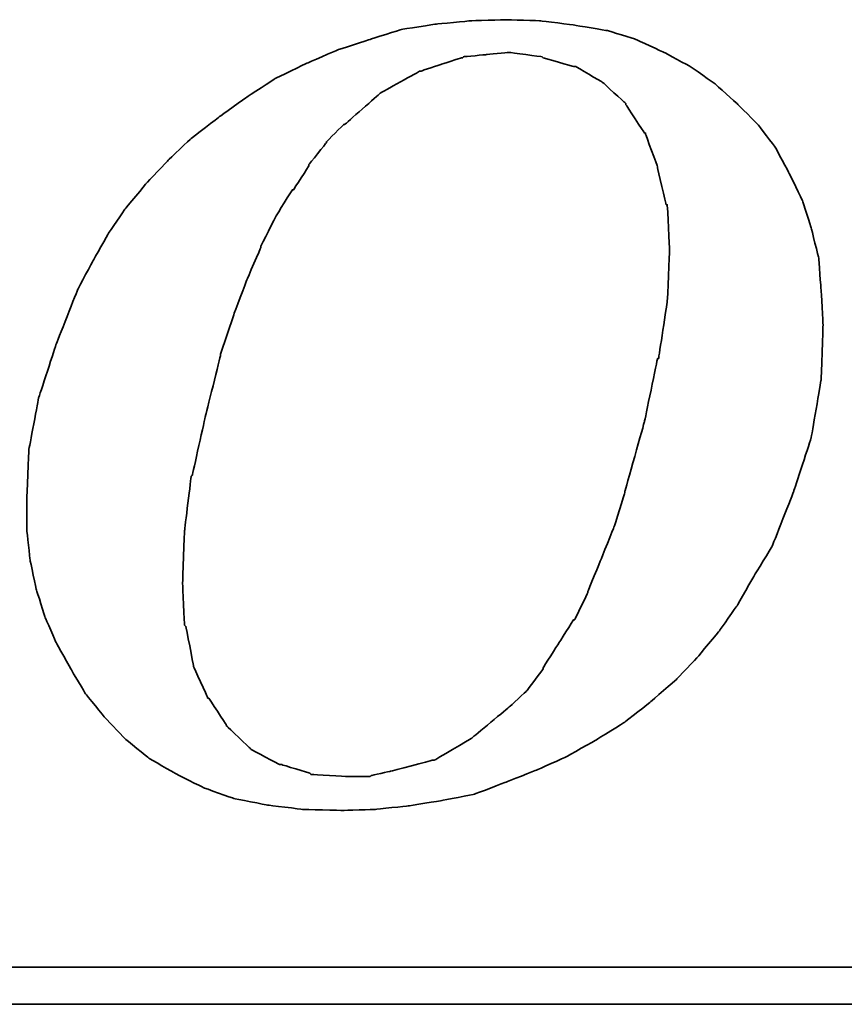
# Model space of a CAD drawing. Header units: millimetres. Extents: x 153 to 532, y -15 to 104.
# Tile 43 of 50: x 421.98 to 424.82, y 22.88 to 26.27. Entities that reach past the tile are written whole.
import ezdxf

# ---------------------------------------------------------------- set-up
doc = ezdxf.new("R2010")
doc.units = ezdxf.units.MM
doc.header["$LTSCALE"] = 0.1
doc.layers.add('DIM', color=4, linetype='CONTINUOUS')
doc.layers.add('layer 1', color=7, linetype='CONTINUOUS')

# ---------------------------------------------------------------- blocks, each defined once
blk = doc.blocks.new('TBI MOTION logo(完整正式版)')
at = {"layer": 'layer 1', "color": 22, "lineweight": 35}
for points, knots in [([(35.79625, -6.98375), (35.79625, -6.98375), (36.23125, -7.43875), (36.23125, -7.43875), (36.23125, -7.43875), (36.23125, -7.43875), (36.75625, -7.87125), (36.75625, -7.87125), (36.75625, -7.87125), (36.75625, -7.87125), (37.33125, -8.20375), (37.33125, -8.20375), (37.33125, -8.20375), (37.33125, -8.20375), (37.95625, -8.51875), (37.95625, -8.51875), (37.95625, -8.51875), (37.95625, -8.51875), (38.62625, -8.75875), (38.62625, -8.75875), (38.62625, -8.75875), (38.62625, -8.75875), (39.37125, -8.90375), (39.37125, -8.90375), (39.37125, -8.90375), (39.37125, -8.90375), (40.14125, -8.99875), (40.14125, -8.99875), (40.14125, -8.99875), (40.14125, -8.99875), (41.02625, -9.02375), (41.02625, -9.02375), (41.02625, -9.02375), (41.02625, -9.02375), (41.74625, -8.99875), (41.74625, -8.99875), (41.74625, -8.99875), (41.74625, -8.99875), (42.46625, -8.92375), (42.46625, -8.92375), (42.46625, -8.92375), (42.46625, -8.92375), (43.21125, -8.80625), (43.21125, -8.80625), (43.21125, -8.80625), (43.21125, -8.80625), (43.93125, -8.66375), (43.93125, -8.66375), (43.93125, -8.66375), (43.93125, -8.66375), (44.62625, -8.39875), (44.62625, -8.39875), (44.62625, -8.39875), (44.62625, -8.39875), (45.29625, -8.13375), (45.29625, -8.13375), (45.29625, -8.13375), (45.29625, -8.13375), (45.94625, -7.84375), (45.94625, -7.84375), (45.94625, -7.84375), (45.94625, -7.84375), (46.61625, -7.46375), (46.61625, -7.46375), (46.61625, -7.46375), (46.61625, -7.46375), (47.24125, -7.07875), (47.24125, -7.07875), (47.24125, -7.07875), (47.24125, -7.07875), (47.81625, -6.62375), (47.81625, -6.62375), (47.81625, -6.62375), (47.81625, -6.62375), (48.36875, -6.14375), (48.36875, -6.14375), (48.36875, -6.14375), (48.36875, -6.14375), (48.84625, -5.64125), (48.84625, -5.64125), (48.84625, -5.64125), (48.84625, -5.64125), (49.32625, -5.06375), (49.32625, -5.06375), (49.32625, -5.06375), (49.32625, -5.06375), (49.71125, -4.51374), (49.71125, -4.51374), (49.71125, -4.51374), (49.71125, -4.51374), (50.09625, -3.83874), (50.09625, -3.83874), (50.09625, -3.83874), (50.09625, -3.83874), (50.48125, -3.21374), (50.48125, -3.21374), (50.48125, -3.21374), (50.48125, -3.21374), (50.96125, -1.99125), (50.96125, -1.99125), (50.96125, -1.99125), (50.96125, -1.99125), (51.34375, -0.81875), (51.34375, -0.81875), (51.34375, -0.81875), (51.34375, -0.81875), (51.56125, 0.45624), (51.56125, 0.45624), (51.56125, 0.45624), (51.56125, 0.45624), (51.60625, 1.67624), (51.60625, 1.67624), (51.60625, 1.67624), (51.60625, 1.67624), (51.56125, 2.44625), (51.56125, 2.44625), (51.56125, 2.44625), (51.56125, 2.44625), (51.51125, 3.14125), (51.51125, 3.14125), (51.51125, 3.14125), (51.51125, 3.14125), (51.34375, 3.81125), (51.34375, 3.81125), (51.34375, 3.81125), (51.34375, 3.81125), (51.15125, 4.41125), (51.15125, 4.41125), (51.15125, 4.41125), (51.15125, 4.41125), (50.86125, 5.01125), (50.86125, 5.01125), (50.86125, 5.01125), (50.86125, 5.01125), (50.55125, 5.58875), (50.55125, 5.58875), (50.55125, 5.58875), (50.55125, 5.58875), (50.16625, 6.09125), (50.16625, 6.09125), (50.16625, 6.09125), (50.16625, 6.09125), (49.71125, 6.54875), (49.71125, 6.54875), (49.71125, 6.54875), (49.71125, 6.54875), (49.23125, 6.98125), (49.23125, 6.98125), (49.23125, 6.98125), (49.23125, 6.98125), (48.67875, 7.36625), (48.67875, 7.36625), (48.67875, 7.36625), (48.67875, 7.36625), (48.10375, 7.67625), (48.10375, 7.67625), (48.10375, 7.67625), (48.10375, 7.67625), (47.48125, 7.96375), (47.48125, 7.96375), (47.48125, 7.96375), (47.48125, 7.96375), (46.85625, 8.15625), (46.85625, 8.15625), (46.85625, 8.15625), (46.85625, 8.15625), (46.13625, 8.27624), (46.13625, 8.27624), (46.13625, 8.27624), (46.13625, 8.27624), (45.39125, 8.37125), (45.39125, 8.37125), (45.39125, 8.37125), (45.39125, 8.37125), (44.62625, 8.39624), (44.62625, 8.39624), (44.62625, 8.39624), (44.62625, 8.39624), (43.83625, 8.37125), (43.83625, 8.37125), (43.83625, 8.37125), (43.83625, 8.37125), (43.09125, 8.30125), (43.09125, 8.30125), (43.09125, 8.30125), (43.09125, 8.30125), (42.32125, 8.18125), (42.32125, 8.18125), (42.32125, 8.18125), (42.32125, 8.18125), (41.62875, 7.96375), (41.62875, 7.96375), (41.62875, 7.96375), (41.62875, 7.96375), (40.90625, 7.72625), (40.90625, 7.72625), (40.90625, 7.72625), (40.90625, 7.72625), (40.23624, 7.43625), (40.23624, 7.43625), (40.23624, 7.43625), (40.23624, 7.43625), (39.54124, 7.10125), (39.54124, 7.10125), (39.54124, 7.10125), (39.54124, 7.10125), (38.91625, 6.69125), (38.91625, 6.69125), (38.91625, 6.69125), (38.91625, 6.69125), (38.31625, 6.26125), (38.31625, 6.26125), (38.31625, 6.26125), (38.31625, 6.26125), (37.69125, 5.78125), (37.69125, 5.78125), (37.69125, 5.78125), (37.69125, 5.78125), (37.18625, 5.30125), (37.18625, 5.30125), (37.18625, 5.30125), (37.18625, 5.30125), (36.70625, 4.79624), (36.70625, 4.79624), (36.70625, 4.79624), (36.70625, 4.79624), (36.23125, 4.22125), (36.23125, 4.22125), (36.23125, 4.22125), (36.23125, 4.22125), (35.87124, 3.69375), (35.87124, 3.69375), (35.87124, 3.69375), (35.87124, 3.69375), (35.53125, 3.09125), (35.53125, 3.09125), (35.53125, 3.09125), (35.53125, 3.09125), (35.19875, 2.47125), (35.19875, 2.47125), (35.19875, 2.47125), (35.19875, 2.47125), (34.71625, 1.24625), (34.71625, 1.24625), (34.71625, 1.24625), (34.71625, 1.24625), (34.33125, 0.06874), (34.33125, 0.06874), (34.33125, 0.06874), (34.33125, 0.06874), (34.11625, -1.07875), (34.11625, -1.07875), (34.11625, -1.07875), (34.11625, -1.07875), (34.07125, -2.15875), (34.07125, -2.15875), (34.07125, -2.15875), (34.07125, -2.15875), (34.07125, -2.85375), (34.07125, -2.85375), (34.07125, -2.85375), (34.07125, -2.85375), (34.14125, -3.50375), (34.14125, -3.50375), (34.14125, -3.50375), (34.14125, -3.50375), (34.28625, -4.17375), (34.28625, -4.17375), (34.28625, -4.17375), (34.28625, -4.17375), (34.47625, -4.77624), (34.47625, -4.77624), (34.47625, -4.77624), (34.47625, -4.77624), (34.71625, -5.32625), (34.71625, -5.32625), (34.71625, -5.32625), (34.71625, -5.32625), (35.05375, -5.92875), (35.05375, -5.92875), (35.05375, -5.92875), (35.05375, -5.92875), (35.36375, -6.45375), (35.36375, -6.45375), (35.36375, -6.45375), (35.36375, -6.45375), (35.79625, -6.98375), (35.79625, -6.98375)], [0, 0, 0, 0, 0.01388889, 0.01388889, 0.01388889, 0.0138889, 0.02777778, 0.02777778, 0.02777778, 0.02777779, 0.04166667, 0.04166667, 0.04166667, 0.04166668, 0.05555556, 0.05555556, 0.05555556, 0.05555557, 0.06944444, 0.06944444, 0.06944444, 0.06944445, 0.08333333, 0.08333333, 0.08333333, 0.08333334, 0.09722222, 0.09722222, 0.09722222, 0.09722223, 0.11111111, 0.11111111, 0.11111111, 0.11111112, 0.125, 0.125, 0.125, 0.12500001, 0.13888889, 0.13888889, 0.13888889, 0.1388889, 0.15277778, 0.15277778, 0.15277778, 0.15277779, 0.16666667, 0.16666667, 0.16666667, 0.16666668, 0.18055556, 0.18055556, 0.18055556, 0.18055557, 0.19444444, 0.19444444, 0.19444444, 0.19444445, 0.20833333, 0.20833333, 0.20833333, 0.20833334, 0.22222222, 0.22222222, 0.22222222, 0.22222223, 0.23611111, 0.23611111, 0.23611111, 0.23611112, 0.25, 0.25, 0.25, 0.25000001, 0.26388889, 0.26388889, 0.26388889, 0.2638889, 0.27777778, 0.27777778, 0.27777778, 0.27777779, 0.29166667, 0.29166667, 0.29166667, 0.29166668, 0.30555556, 0.30555556, 0.30555556, 0.30555557, 0.31944444, 0.31944444, 0.31944444, 0.31944445, 0.33333333, 0.33333333, 0.33333333, 0.33333334, 0.34722222, 0.34722222, 0.34722222, 0.34722223, 0.36111111, 0.36111111, 0.36111111, 0.36111112, 0.375, 0.375, 0.375, 0.37500001, 0.38888889, 0.38888889, 0.38888889, 0.3888889, 0.40277778, 0.40277778, 0.40277778, 0.40277779, 0.41666667, 0.41666667, 0.41666667, 0.41666668, 0.43055556, 0.43055556, 0.43055556, 0.43055557, 0.44444444, 0.44444444, 0.44444444, 0.44444445, 0.45833333, 0.45833333, 0.45833333, 0.45833334, 0.47222222, 0.47222222, 0.47222222, 0.47222223, 0.48611111, 0.48611111, 0.48611111, 0.48611112, 0.5, 0.5, 0.5, 0.50000001, 0.51388889, 0.51388889, 0.51388889, 0.5138889, 0.52777778, 0.52777778, 0.52777778, 0.52777779, 0.54166667, 0.54166667, 0.54166667, 0.54166668, 0.55555556, 0.55555556, 0.55555556, 0.55555557, 0.56944444, 0.56944444, 0.56944444, 0.56944445, 0.58333333, 0.58333333, 0.58333333, 0.58333334, 0.59722222, 0.59722222, 0.59722222, 0.59722223, 0.61111111, 0.61111111, 0.61111111, 0.61111112, 0.625, 0.625, 0.625, 0.62500001, 0.63888889, 0.63888889, 0.63888889, 0.6388889, 0.65277778, 0.65277778, 0.65277778, 0.65277779, 0.66666667, 0.66666667, 0.66666667, 0.66666668, 0.68055556, 0.68055556, 0.68055556, 0.68055557, 0.69444444, 0.69444444, 0.69444444, 0.69444445, 0.70833333, 0.70833333, 0.70833333, 0.70833334, 0.72222222, 0.72222222, 0.72222222, 0.72222223, 0.73611111, 0.73611111, 0.73611111, 0.73611112, 0.75, 0.75, 0.75, 0.75000001, 0.76388889, 0.76388889, 0.76388889, 0.7638889, 0.77777778, 0.77777778, 0.77777778, 0.77777779, 0.79166667, 0.79166667, 0.79166667, 0.79166668, 0.80555556, 0.80555556, 0.80555556, 0.80555557, 0.81944444, 0.81944444, 0.81944444, 0.81944445, 0.83333333, 0.83333333, 0.83333333, 0.83333334, 0.84722222, 0.84722222, 0.84722222, 0.84722223, 0.86111111, 0.86111111, 0.86111111, 0.86111112, 0.875, 0.875, 0.875, 0.87500001, 0.88888889, 0.88888889, 0.88888889, 0.8888889, 0.90277778, 0.90277778, 0.90277778, 0.90277779, 0.91666667, 0.91666667, 0.91666667, 0.91666668, 0.93055556, 0.93055556, 0.93055556, 0.93055557, 0.94444444, 0.94444444, 0.94444444, 0.94444445, 0.95833333, 0.95833333, 0.95833333, 0.95833334, 0.97222222, 0.97222222, 0.97222222, 0.97222223, 0.98611111, 0.98611111, 0.98611111, 0.98611112, 1, 1, 1, 1]), ([(38.33875, 1.03124), (38.33875, 1.03124), (38.62625, 1.89625), (38.62625, 1.89625), (38.62625, 1.89625), (38.62625, 1.89625), (38.91625, 2.66375), (38.91625, 2.66375), (38.91625, 2.66375), (38.91625, 2.66375), (39.22625, 3.38125), (39.22625, 3.38125), (39.22625, 3.38125), (39.22625, 3.38125), (39.22625, 3.40624), (39.22625, 3.40624), (39.22625, 3.40624), (39.22625, 3.40624), (39.56124, 4.07624), (39.56124, 4.07624), (39.56124, 4.07624), (39.56124, 4.07624), (39.92125, 4.65125), (39.92125, 4.65125), (39.92125, 4.65125), (39.92125, 4.65125), (39.94625, 4.65125), (39.94625, 4.65125), (39.94625, 4.65125), (39.94625, 4.65125), (40.28125, 5.17875), (40.28125, 5.17875), (40.28125, 5.17875), (40.28125, 5.17875), (40.28125, 5.20375), (40.28125, 5.20375), (40.28125, 5.20375), (40.28125, 5.20375), (40.66875, 5.68625), (40.66875, 5.68625), (40.66875, 5.68625), (40.66875, 5.68625), (40.66875, 5.70625), (40.66875, 5.70625), (40.66875, 5.70625), (40.66875, 5.70625), (41.05124, 6.09125), (41.05124, 6.09125), (41.05124, 6.09125), (41.05124, 6.09125), (41.07625, 6.09125), (41.07625, 6.09125), (41.07625, 6.09125), (41.07625, 6.09125), (41.84125, 6.76625), (41.84125, 6.76625), (41.84125, 6.76625), (41.84125, 6.76625), (41.86625, 6.78625), (41.86625, 6.78625), (41.86625, 6.78625), (41.86625, 6.78625), (42.73125, 7.26624), (42.73125, 7.26624), (42.73125, 7.26624), (42.73125, 7.26624), (42.75625, 7.26624), (42.75625, 7.26624), (42.75625, 7.26624), (42.75625, 7.26624), (43.18625, 7.41125), (43.18625, 7.41125), (43.18625, 7.41125), (43.18625, 7.41125), (43.64125, 7.55625), (43.64125, 7.55625), (43.64125, 7.55625), (43.64125, 7.55625), (43.66625, 7.55625), (43.66625, 7.55625), (43.66625, 7.55625), (43.66625, 7.55625), (43.69125, 7.58124), (43.69125, 7.58124), (43.69125, 7.58124), (43.69125, 7.58124), (44.19125, 7.62625), (44.19125, 7.62625), (44.19125, 7.62625), (44.19125, 7.62625), (44.67125, 7.67625), (44.67125, 7.67625), (44.67125, 7.67625), (44.67125, 7.67625), (44.69625, 7.67625), (44.69625, 7.67625), (44.69625, 7.67625), (44.69625, 7.67625), (45.41875, 7.58124), (45.41875, 7.58124), (45.41875, 7.58124), (45.41875, 7.58124), (45.44125, 7.55625), (45.44125, 7.55625), (45.44125, 7.55625), (45.44125, 7.55625), (46.11125, 7.36625), (46.11125, 7.36625), (46.11125, 7.36625), (46.11125, 7.36625), (46.13625, 7.36625), (46.13625, 7.36625), (46.13625, 7.36625), (46.13625, 7.36625), (46.15875, 7.36625), (46.15875, 7.36625), (46.15875, 7.36625), (46.15875, 7.36625), (46.73625, 7.02624), (46.73625, 7.02624), (46.73625, 7.02624), (46.73625, 7.02624), (46.76125, 7.00624), (46.76125, 7.00624), (46.76125, 7.00624), (46.76125, 7.00624), (47.24125, 6.57124), (47.24125, 6.57124), (47.24125, 6.57124), (47.24125, 6.57124), (47.26625, 6.54875), (47.26625, 6.54875), (47.26625, 6.54875), (47.26625, 6.54875), (47.26625, 6.52375), (47.26625, 6.52375), (47.26625, 6.52375), (47.26625, 6.52375), (47.67375, 5.89875), (47.67375, 5.89875), (47.67375, 5.89875), (47.67375, 5.89875), (47.69625, 5.89875), (47.69625, 5.89875), (47.69625, 5.89875), (47.69625, 5.89875), (47.69625, 5.87625), (47.69625, 5.87625), (47.69625, 5.87625), (47.69625, 5.87625), (47.96125, 5.15625), (47.96125, 5.15625), (47.96125, 5.15625), (47.96125, 5.15625), (47.96125, 5.13125), (47.96125, 5.13125), (47.96125, 5.13125), (47.96125, 5.13125), (48.15125, 4.31875), (48.15125, 4.31875), (48.15125, 4.31875), (48.15125, 4.31875), (48.17625, 4.31875), (48.17625, 4.31875), (48.17625, 4.31875), (48.17625, 4.31875), (48.17625, 4.29125), (48.17625, 4.29125), (48.17625, 4.29125), (48.17625, 4.29125), (48.22625, 3.33125), (48.22625, 3.33125), (48.22625, 3.33125), (48.22625, 3.33125), (48.22625, 3.30875), (48.22625, 3.30875), (48.22625, 3.30875), (48.22625, 3.30875), (48.17625, 2.20624), (48.17625, 2.20624), (48.17625, 2.20624), (48.17625, 2.20624), (48.17625, 2.18124), (48.17625, 2.18124), (48.17625, 2.18124), (48.17625, 2.18124), (47.98375, 0.93624), (47.98375, 0.93624), (47.98375, 0.93624), (47.98375, 0.93624), (47.96125, 0.93624), (47.96125, 0.93624), (47.96125, 0.93624), (47.96125, 0.93624), (47.67375, -0.45874), (47.67375, -0.45874), (47.67375, -0.45874), (47.67375, -0.45874), (47.24125, -1.99125), (47.24125, -1.99125), (47.24125, -1.99125), (47.24125, -1.99125), (47.24125, -2.01874), (47.24125, -2.01874), (47.24125, -2.01874), (47.24125, -2.01874), (47.00125, -2.78375), (47.00125, -2.78375), (47.00125, -2.78375), (47.00125, -2.78375), (46.71125, -3.50375), (46.71125, -3.50375), (46.71125, -3.50375), (46.71125, -3.50375), (46.42625, -4.19875), (46.42625, -4.19875), (46.42625, -4.19875), (46.42625, -4.19875), (46.42625, -4.22375), (46.42625, -4.22375), (46.42625, -4.22375), (46.42625, -4.22375), (46.13625, -4.82374), (46.13625, -4.82374), (46.13625, -4.82374), (46.13625, -4.82374), (46.11125, -4.82374), (46.11125, -4.82374), (46.11125, -4.82374), (46.11125, -4.82374), (45.77625, -5.35125), (45.77625, -5.35125), (45.77625, -5.35125), (45.77625, -5.35125), (45.44125, -5.87875), (45.44125, -5.87875), (45.44125, -5.87875), (45.44125, -5.87875), (45.44125, -5.90375), (45.44125, -5.90375), (45.44125, -5.90375), (45.44125, -5.90375), (45.10625, -6.35875), (45.10625, -6.35875), (45.10625, -6.35875), (45.10625, -6.35875), (45.08125, -6.38375), (45.08125, -6.38375), (45.08125, -6.38375), (45.08125, -6.38375), (44.69625, -6.74375), (44.69625, -6.74375), (44.69625, -6.74375), (44.69625, -6.74375), (43.88375, -7.41625), (43.88375, -7.41625), (43.88375, -7.41625), (43.88375, -7.41625), (43.85625, -7.43875), (43.85625, -7.43875), (43.85625, -7.43875), (43.85625, -7.43875), (43.04125, -7.91875), (43.04125, -7.91875), (43.04125, -7.91875), (43.04125, -7.91875), (43.01625, -7.91875), (43.01625, -7.91875), (43.01625, -7.91875), (43.01625, -7.91875), (42.99625, -7.91875), (42.99625, -7.91875), (42.99625, -7.91875), (42.99625, -7.91875), (42.08125, -8.15875), (42.08125, -8.15875), (42.08125, -8.15875), (42.08125, -8.15875), (41.65125, -8.25625), (41.65125, -8.25625), (41.65125, -8.25625), (41.65125, -8.25625), (41.62875, -8.27875), (41.62875, -8.27875), (41.62875, -8.27875), (41.62875, -8.27875), (41.60125, -8.27875), (41.60125, -8.27875), (41.60125, -8.27875), (41.60125, -8.27875), (41.12125, -8.27875), (41.12125, -8.27875), (41.12125, -8.27875), (41.12125, -8.27875), (40.35624, -8.23125), (40.35624, -8.23125), (40.35624, -8.23125), (40.35624, -8.23125), (40.33125, -8.23125), (40.33125, -8.23125), (40.33125, -8.23125), (40.33125, -8.23125), (40.30625, -8.20375), (40.30625, -8.20375), (40.30625, -8.20375), (40.30625, -8.20375), (39.68375, -8.01375), (39.68375, -8.01375), (39.68375, -8.01375), (39.68375, -8.01375), (39.66124, -8.01375), (39.66124, -8.01375), (39.66124, -8.01375), (39.66124, -8.01375), (39.63625, -8.01375), (39.63625, -8.01375), (39.63625, -8.01375), (39.63625, -8.01375), (39.01125, -7.67875), (39.01125, -7.67875), (39.01125, -7.67875), (39.01125, -7.67875), (38.98875, -7.65375), (38.98875, -7.65375), (38.98875, -7.65375), (38.98875, -7.65375), (38.48625, -7.17375), (38.48625, -7.17375), (38.48625, -7.17375), (38.48625, -7.17375), (38.45875, -7.14875), (38.45875, -7.14875), (38.45875, -7.14875), (38.45875, -7.14875), (38.45875, -7.12875), (38.45875, -7.12875), (38.45875, -7.12875), (38.45875, -7.12875), (38.07625, -6.54875), (38.07625, -6.54875), (38.07625, -6.54875), (38.07625, -6.54875), (38.05125, -6.54875), (38.05125, -6.54875), (38.05125, -6.54875), (38.05125, -6.54875), (38.05125, -6.52875), (38.05125, -6.52875), (38.05125, -6.52875), (38.05125, -6.52875), (37.74125, -5.85375), (37.74125, -5.85375), (37.74125, -5.85375), (37.74125, -5.85375), (37.74125, -5.82875), (37.74125, -5.82875), (37.74125, -5.82875), (37.74125, -5.82875), (37.57375, -4.96875), (37.57375, -4.96875), (37.57375, -4.96875), (37.57375, -4.96875), (37.54625, -4.94375), (37.54625, -4.94375), (37.54625, -4.94375), (37.54625, -4.94375), (37.50125, -4.03375), (37.50125, -4.03375), (37.50125, -4.03375), (37.50125, -4.03375), (37.50125, -4.00875), (37.50125, -4.00875), (37.50125, -4.00875), (37.50125, -4.00875), (37.54625, -2.85375), (37.54625, -2.85375), (37.54625, -2.85375), (37.54625, -2.85375), (37.69125, -1.65875), (37.69125, -1.65875), (37.69125, -1.65875), (37.69125, -1.65875), (37.71624, -1.63375), (37.71624, -1.63375), (37.71624, -1.63375), (37.71624, -1.63375), (38.00375, -0.33875), (38.00375, -0.33875), (38.00375, -0.33875), (38.00375, -0.33875), (38.33875, 1.00624), (38.33875, 1.00624), (38.33875, 1.00624), (38.33875, 1.00624), (38.33875, 1.03124), (38.33875, 1.03124)], [0, 0, 0, 0, 0.01010101, 0.01010101, 0.01010101, 0.01010102, 0.02020202, 0.02020202, 0.02020202, 0.02020203, 0.03030303, 0.03030303, 0.03030303, 0.03030304, 0.04040404, 0.04040404, 0.04040404, 0.04040405, 0.05050505, 0.05050505, 0.05050505, 0.05050506, 0.06060606, 0.06060606, 0.06060606, 0.06060607, 0.07070707, 0.07070707, 0.07070707, 0.07070708, 0.08080808, 0.08080808, 0.08080808, 0.08080809, 0.09090909, 0.09090909, 0.09090909, 0.0909091, 0.1010101, 0.1010101, 0.1010101, 0.10101011, 0.11111111, 0.11111111, 0.11111111, 0.11111112, 0.12121212, 0.12121212, 0.12121212, 0.12121213, 0.13131313, 0.13131313, 0.13131313, 0.13131314, 0.14141414, 0.14141414, 0.14141414, 0.14141415, 0.15151515, 0.15151515, 0.15151515, 0.15151516, 0.16161616, 0.16161616, 0.16161616, 0.16161617, 0.17171717, 0.17171717, 0.17171717, 0.17171718, 0.18181818, 0.18181818, 0.18181818, 0.18181819, 0.19191919, 0.19191919, 0.19191919, 0.1919192, 0.2020202, 0.2020202, 0.2020202, 0.20202021, 0.21212121, 0.21212121, 0.21212121, 0.21212122, 0.22222222, 0.22222222, 0.22222222, 0.22222223, 0.23232323, 0.23232323, 0.23232323, 0.23232324, 0.24242424, 0.24242424, 0.24242424, 0.24242425, 0.25252525, 0.25252525, 0.25252525, 0.25252526, 0.26262626, 0.26262626, 0.26262626, 0.26262627, 0.27272727, 0.27272727, 0.27272727, 0.27272728, 0.28282828, 0.28282828, 0.28282828, 0.28282829, 0.29292929, 0.29292929, 0.29292929, 0.2929293, 0.3030303, 0.3030303, 0.3030303, 0.30303031, 0.31313131, 0.31313131, 0.31313131, 0.31313132, 0.32323232, 0.32323232, 0.32323232, 0.32323233, 0.33333333, 0.33333333, 0.33333333, 0.33333334, 0.34343434, 0.34343434, 0.34343434, 0.34343435, 0.35353535, 0.35353535, 0.35353535, 0.35353536, 0.36363636, 0.36363636, 0.36363636, 0.36363637, 0.37373737, 0.37373737, 0.37373737, 0.37373738, 0.38383838, 0.38383838, 0.38383838, 0.38383839, 0.39393939, 0.39393939, 0.39393939, 0.3939394, 0.4040404, 0.4040404, 0.4040404, 0.40404041, 0.41414141, 0.41414141, 0.41414141, 0.41414142, 0.42424242, 0.42424242, 0.42424242, 0.42424243, 0.43434343, 0.43434343, 0.43434343, 0.43434344, 0.44444444, 0.44444444, 0.44444444, 0.44444445, 0.45454545, 0.45454545, 0.45454545, 0.45454546, 0.46464646, 0.46464646, 0.46464646, 0.46464647, 0.47474747, 0.47474747, 0.47474747, 0.47474748, 0.48484848, 0.48484848, 0.48484848, 0.48484849, 0.49494949, 0.49494949, 0.49494949, 0.4949495, 0.50505051, 0.50505051, 0.50505051, 0.50505052, 0.51515152, 0.51515152, 0.51515152, 0.51515153, 0.52525253, 0.52525253, 0.52525253, 0.52525254, 0.53535354, 0.53535354, 0.53535354, 0.53535355, 0.54545455, 0.54545455, 0.54545455, 0.54545456, 0.55555556, 0.55555556, 0.55555556, 0.55555557, 0.56565657, 0.56565657, 0.56565657, 0.56565658, 0.57575758, 0.57575758, 0.57575758, 0.57575759, 0.58585859, 0.58585859, 0.58585859, 0.5858586, 0.5959596, 0.5959596, 0.5959596, 0.59595961, 0.60606061, 0.60606061, 0.60606061, 0.60606062, 0.61616162, 0.61616162, 0.61616162, 0.61616163, 0.62626263, 0.62626263, 0.62626263, 0.62626264, 0.63636364, 0.63636364, 0.63636364, 0.63636365, 0.64646465, 0.64646465, 0.64646465, 0.64646466, 0.65656566, 0.65656566, 0.65656566, 0.65656567, 0.66666667, 0.66666667, 0.66666667, 0.66666668, 0.67676768, 0.67676768, 0.67676768, 0.67676769, 0.68686869, 0.68686869, 0.68686869, 0.6868687, 0.6969697, 0.6969697, 0.6969697, 0.69696971, 0.70707071, 0.70707071, 0.70707071, 0.70707072, 0.71717172, 0.71717172, 0.71717172, 0.71717173, 0.72727273, 0.72727273, 0.72727273, 0.72727274, 0.73737374, 0.73737374, 0.73737374, 0.73737375, 0.74747475, 0.74747475, 0.74747475, 0.74747476, 0.75757576, 0.75757576, 0.75757576, 0.75757577, 0.76767677, 0.76767677, 0.76767677, 0.76767678, 0.77777778, 0.77777778, 0.77777778, 0.77777779, 0.78787879, 0.78787879, 0.78787879, 0.7878788, 0.7979798, 0.7979798, 0.7979798, 0.79797981, 0.80808081, 0.80808081, 0.80808081, 0.80808082, 0.81818182, 0.81818182, 0.81818182, 0.81818183, 0.82828283, 0.82828283, 0.82828283, 0.82828284, 0.83838384, 0.83838384, 0.83838384, 0.83838385, 0.84848485, 0.84848485, 0.84848485, 0.84848486, 0.85858586, 0.85858586, 0.85858586, 0.85858587, 0.86868687, 0.86868687, 0.86868687, 0.86868688, 0.87878788, 0.87878788, 0.87878788, 0.87878789, 0.88888889, 0.88888889, 0.88888889, 0.8888889, 0.8989899, 0.8989899, 0.8989899, 0.89898991, 0.90909091, 0.90909091, 0.90909091, 0.90909092, 0.91919192, 0.91919192, 0.91919192, 0.91919193, 0.92929293, 0.92929293, 0.92929293, 0.92929294, 0.93939394, 0.93939394, 0.93939394, 0.93939395, 0.94949495, 0.94949495, 0.94949495, 0.94949496, 0.95959596, 0.95959596, 0.95959596, 0.95959597, 0.96969697, 0.96969697, 0.96969697, 0.96969698, 0.97979798, 0.97979798, 0.97979798, 0.97979799, 0.98989899, 0.98989899, 0.98989899, 0.989899, 1, 1, 1, 1]), ([(75.90875, -9.47875), (75.90875, -9.47875), (75.90875, -12.28625), (75.90875, -12.28625), (75.90875, -12.28625), (75.90875, -12.28625), (75.90875, -12.47875), (75.90875, -12.47875), (75.90875, -12.47875), (75.90875, -12.47875), (75.71625, -12.47875), (75.71625, -12.47875), (75.71625, -12.47875), (75.71625, -12.47875), (-88.32875, -12.47875), (-88.32875, -12.47875), (-88.32875, -12.47875), (-88.32875, -12.47875), (-88.32875, -13.29375), (-88.32875, -13.29375), (-88.32875, -13.29375), (-88.32875, -13.29375), (82.89125, -13.29375), (82.89125, -13.29375), (82.89125, -13.29375), (82.89125, -13.29375), (75.90875, -9.47875), (75.90875, -9.47875)], [0, 0, 0, 0, 0.14285714, 0.14285714, 0.14285714, 0.14285715, 0.28571429, 0.28571429, 0.28571429, 0.2857143, 0.42857143, 0.42857143, 0.42857143, 0.42857144, 0.57142857, 0.57142857, 0.57142857, 0.57142858, 0.71428571, 0.71428571, 0.71428571, 0.71428572, 0.85714286, 0.85714286, 0.85714286, 0.85714287, 1, 1, 1, 1])]:
    blk.add_open_spline(points, degree=3, knots=knots, dxfattribs=at)

msp = doc.modelspace()

# ---------------------------------------------------------------- block references
at = {"layer": 'DIM', "color": 0, "xscale": 0.1563722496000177, "yscale": 0.1563722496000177, "zscale": 0.1563722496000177}
msp.add_blockref('TBI MOTION logo(完整正式版)', (416.6732, 24.961), dxfattribs=at)

doc.saveas('drawing.dxf')
